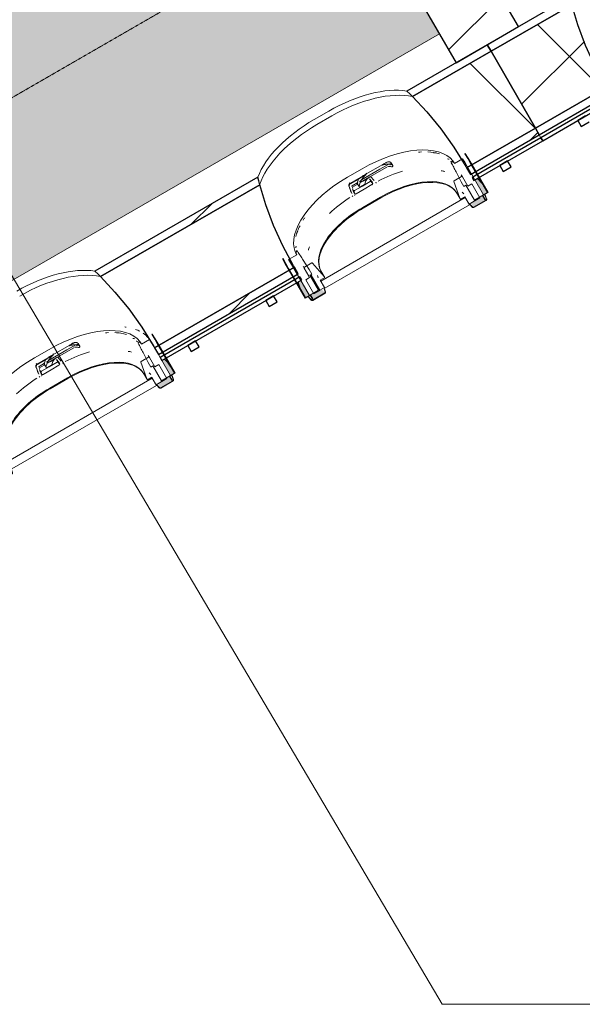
# Model space of a CAD drawing. Header units: centimetres. Extents: x 6036 to 22185, y 5782 to 11383.
# Tile 30 of 256: x 12190 to 12378, y 6816 to 7144. Entities that reach past the tile are written whole.
import ezdxf

# ---------------------------------------------------------------- set-up
doc = ezdxf.new("R2010")
doc.units = ezdxf.units.CM
doc.linetypes.add('Dash', pattern=[0.6, 0.3, -0.3])
doc.linetypes.add('Dash 1mm', pattern=[0.2, 0.1, -0.1])
for name, color, linetype, lineweight in [('A-ANNO-KEYN', 231, 'Continuous', 9), ('A-COLS', 52, 'Continuous', 9), ('A-GENM', 13, 'Continuous', 9), ('Q-CASE', 31, 'Continuous', 9), ('Q-CASE-HDLN', 31, 'Dash', 9), ('S-BEAM', 12, 'Continuous', 9)]:
    doc.layers.add(name, color=color, linetype=linetype, lineweight=lineweight)

# ---------------------------------------------------------------- blocks, each defined once
blk = doc.blocks.new('GEMO_PanelElewacyjny_OknaGoradDol_Nowe - GEMO_PanelElewacyjny_Standard_240_-V31-7-01 ZestMeble')
at = {"layer": 'S-BEAM'}
h = blk.add_hatch(dxfattribs=at)
h.set_pattern_fill('FP_24', color=256, style=0, pattern_type=2)
h.set_pattern_definition([(15, (-9643.627, -3160.18), (-7.76457, 28.977775), [])])
h.paths.add_polyline_path([(-120, -453.92), (-92.7, -453.92), (-92.7, -451.38), (-120, -451.38), (-120, -453.89)])
h.paths.add_polyline_path([(-120, -421.82), (-89, -421.82), (-88.26, -419.28), (-120, -419.28)])
h.paths.add_polyline_path([(-26.5, -453.92), (27.3, -453.92), (27.3, -451.38), (-26.5, -451.38)])
h.paths.add_polyline_path([(-30.2, -421.82), (31, -421.82), (31.74, -419.28), (-30.94, -419.28), (-30.56, -420.54)])
h.paths.add_polyline_path([(93.5, -453.92), (120, -453.92), (120, -451.38), (93.5, -451.38)])
h.paths.add_polyline_path([(89.8, -421.82), (120, -421.82), (120, -419.28), (89.06, -419.28), (89.44, -420.54)])
h = blk.add_hatch(dxfattribs=at)
h.set_pattern_fill('FP_23', color=256, style=0, pattern_type=2)
h.set_pattern_definition([(15, (-9643.63, -3160.18), (-19.41143, 72.44444), []), (105, (-9643.63, -3160.18), (-72.44444, -19.41143), [])])
h.paths.add_polyline_path([(-120, -451.38), (-92.7, -451.38), (-92.46, -443.28), (-91.14, -432), (-90.6, -428.66), (-89, -421.82), (-120, -421.82), (-120, -441.27)])
h.paths.add_polyline_path([(-26.5, -451.38), (27.3, -451.38), (27.54, -443.28), (28.24, -435.85), (30.4, -424.38), (31, -421.82), (-30.2, -421.82), (-28.6, -428.66), (-26.96, -440.96), (-26.74, -443.28), (-26.5, -450.82)])
h.paths.add_polyline_path([(93.5, -451.38), (120, -451.38), (120, -421.82), (89.8, -421.82), (92.02, -432.52), (92.56, -435.85), (93.41, -447.79), (93.5, -450.82)])
at = {"layer": 'S-BEAM', "lineweight": 25}
for p, q in [((-120, -419.28), (-120, -421.82)), ((-88.26, -419.28), (-120, -419.28)), ((-120, -421.82), (-120, -451.38)), ((-89, -421.82), (-120, -421.82)), ((-120, -421.82), (-89, -421.82)), ((-120, -451.38), (-92.7, -451.38)), ((-120, -451.38), (-120, -453.92)), ((-92.7, -451.38), (-120, -451.38)), ((-120, -453.92), (-92.7, -453.92)), ((-120, -455.07), (-120, -456.23)), ((-92.7, -455.07), (-120, -455.07)), ((-120, -456.23), (-92.7, -456.23)), ((-103.5, -456.23), (-106.5, -456.23)), ((-106.5, -456.23), (-106.5, -458.54)), ((-106.5, -458.54), (-103.5, -458.54))]:
    blk.add_line(p, q, dxfattribs=at)
at = {"layer": 'S-BEAM'}
blk.add_line((-120, -455.07), (-120, -453.92), dxfattribs=at)
at = {"layer": 'S-BEAM', "lineweight": 25, "flags": 128}
blk.add_lwpolyline([(-92.7, -450.82), (-92.46, -443.28), (-91.76, -435.85), (-90.6, -428.66), (-89, -421.82)], dxfattribs=at)
blk = doc.blocks.new('CASE_Zestaw-Kuchnia-Narozna_P2 - E13-A_ZestawKuchenny-Narozny-5910131-7-01 ZestMeble')
at = {"layer": 'Q-CASE-HDLN', "linetype": 'Dash 1mm'}
blk.add_line((4.47, -355.42), (724.47, -355.42), dxfattribs=at)
blk = doc.blocks.new('okno - okno-V126-7-01 ZestMeble')
at = {"layer": 'A-GENM'}
h = blk.add_hatch(color=256, dxfattribs=at)
h.paths.add_polyline_path([(6816.69, 7051.21), (6817.99, 7051.96), (6814.87, 7056.82), (6814.34, 7056.42), (6815.45, 7053.36), (6816.25, 7051.96)])
h.paths.add_polyline_path([(6876.01, 7085.46), (6877.31, 7086.21), (6874.8, 7089.9), (6873.83, 7090.87), (6873.24, 7090.26), (6875.72, 7085.97)])
for points in [[(6875.91, 7088.63), (6874.12, 7091.03), (6873.91, 7090.91), (6875.89, 7088.66)], [(6876.94, 7084.1), (6876.33, 7085.64), (6876.27, 7085.26), (6876.82, 7084.31)], [(6815.29, 7053.63), (6814.26, 7056.47), (6813.8, 7056.21), (6814.87, 7054.36)]]:
    blk.add_hatch(color=256, dxfattribs=at).paths.add_polyline_path(points)
h = blk.add_hatch(color=256, dxfattribs=at)
h.paths.add_polyline_path([(6819.08, 7050.39), (6823.18, 7052.76), (6822.1, 7053.99), (6821.46, 7053.74), (6821.46, 7053.62), (6818.33, 7051.68), (6818.7, 7051.05)])
h.paths.add_polyline_path([(6872.72, 7081.36), (6876.82, 7083.73), (6875.66, 7085.26), (6871.91, 7082.76), (6872.34, 7082.02)])
at = {"layer": 'A-GENM', "lineweight": 18}
for p, q in [((6869.06, 7097.44), (6866.37, 7095.89)), ((6869.93, 7099.28), (6869.75, 7099.18)), ((6865.82, 7096.78), (6865.29, 7096.47)), ((6876.01, 7085.46), (6870.42, 7095.14)), ((6871.72, 7095.89), (6877.31, 7086.21)), ((6877.54, 7086.21), (6871.89, 7095.99)), ((6868.68, 7091.55), (6866.22, 7090.14)), ((6866.89, 7093.1), (6868.6, 7089.78)), ((6870.76, 7088.35), (6868.97, 7091.45)), ((6866.14, 7089.88), (6868.12, 7084.33)), ((6868.6, 7089.78), (6869.47, 7088.28)), ((6869.47, 7088.28), (6870.12, 7088.66)), ((6870.12, 7088.66), (6872.98, 7083.71)), ((6872.08, 7089.12), (6870.76, 7088.35)), ((6874.8, 7084.42), (6872.08, 7089.12)), ((6869.95, 7084.55), (6821.8, 7056.75)), ((6868.12, 7084.33), (6868.3, 7084)), ((6868.3, 7084), (6869.78, 7084.85)), ((6869.78, 7084.85), (6871.22, 7082.35)), ((6871.33, 7082.15), (6869.95, 7084.55)), ((6871.22, 7082.35), (6874.8, 7084.42)), ((6872.98, 7083.71), (6876.01, 7085.46)), ((6877.31, 7086.21), (6875.66, 7085.26)), ((6875.66, 7085.26), (6876.47, 7083.86)), ((6875.81, 7085.21), (6877.54, 7086.21)), ((6876.56, 7083.91), (6875.81, 7085.21)), ((6876.72, 7085.16), (6876.62, 7085.14)), ((6876.62, 7085.14), (6876.94, 7084.1)), ((6877.04, 7084.12), (6876.72, 7085.16)), ((6823.18, 7054.35), (6871.33, 7082.15)), ((6871.59, 7082.24), (6871.53, 7082.16)), ((6871.53, 7082.16), (6872.27, 7081.37)), ((6872.34, 7081.44), (6871.59, 7082.24)), ((6876.82, 7083.73), (6872.72, 7081.36)), ((6872.77, 7081.26), (6876.88, 7083.63)), ((6876.47, 7083.86), (6876.56, 7083.91)), ((6813.77, 7065.52), (6811.08, 7063.97)), ((6813.81, 7066.74), (6813.28, 7066.44)), ((6809.23, 7064.24), (6809.06, 7064.13)), ((6812.39, 7061.64), (6817.99, 7051.96)), ((6817.94, 7060.53), (6815.92, 7063.68)), ((6818.83, 7062.77), (6816.37, 7061.35)), ((6822.91, 7058.23), (6819.09, 7062.71)), ((6810.92, 7060.79), (6816.57, 7051.01)), ((6816.69, 7051.21), (6811.1, 7060.89)), ((6816.31, 7061.05), (6817.87, 7058.35)), ((6817.86, 7058.35), (6818.09, 7057.95)), ((6818.81, 7059.03), (6817.94, 7060.53)), ((6818.16, 7058.66), (6818.81, 7059.03)), ((6821.02, 7053.71), (6818.16, 7058.66)), ((6821.49, 7053.64), (6818.56, 7058.75)), ((6818.56, 7058.75), (6821.51, 7053.65)), ((6823.1, 7057.9), (6822.91, 7058.23)), ((6818.09, 7057.95), (6816.77, 7057.18)), ((6816.77, 7057.18), (6819.47, 7052.48)), ((6821.62, 7057.05), (6823.1, 7057.9)), ((6823.07, 7054.55), (6821.62, 7057.05)), ((6821.8, 7056.75), (6823.18, 7054.35)), ((6816.57, 7051.01), (6818.3, 7052.01)), ((6818.33, 7052.16), (6816.69, 7051.21)), ((6817.99, 7051.96), (6821.02, 7053.71)), ((6818.3, 7052.01), (6819.05, 7050.71)), ((6819.14, 7050.76), (6818.33, 7052.16)), ((6823.18, 7052.76), (6819.08, 7050.39)), ((6819.13, 7050.29), (6823.23, 7052.66)), ((6819.47, 7052.48), (6821.49, 7053.64)), ((6821.51, 7053.65), (6823.07, 7054.55)), ((6823.08, 7054.19), (6822.98, 7054.17)), ((6822.98, 7054.17), (6823.3, 7053.13)), ((6823.4, 7053.15), (6823.08, 7054.19)), ((6817.95, 7051.27), (6817.88, 7051.19)), ((6817.88, 7051.19), (6818.63, 7050.4)), ((6818.7, 7050.47), (6817.95, 7051.27)), ((6819.05, 7050.71), (6819.14, 7050.76))]:
    blk.add_line(p, q, dxfattribs=at)
at = {"layer": 'A-GENM'}
for p, q in [((6830.66, 7091.31), (6835.59, 7094.16)), ((6843.21, 7096.06), (6835.77, 7091.77)), ((6843.77, 7094.7), (6838.18, 7091.47)), ((6844.51, 7095.71), (6841.5, 7093.97)), ((6844.09, 7096.45), (6842.4, 7095.47)), ((6845.34, 7095.97), (6844.8, 7096.46)), ((6845.23, 7095.73), (6845.76, 7095.23)), ((6845.79, 7095.2), (6845.37, 7095.93)), ((6845.76, 7095), (6845.61, 7094.83)), ((6834.99, 7091.06), (6831.69, 7089.15)), ((6831.77, 7089.38), (6836.58, 7092.15)), ((6834.89, 7089.57), (6838.18, 7091.47)), ((6836.64, 7092.01), (6835.25, 7091.21)), ((6841.5, 7093.97), (6835.34, 7090.42)), ((6837.61, 7090.99), (6835.97, 7090.04)), ((6839.62, 7090.23), (6838.4, 7091.63)), ((6868.97, 7091.45), (6868.6, 7092.08)), ((6831.3, 7088.25), (6832.11, 7085.89)), ((6832.45, 7087.64), (6832.19, 7088.4)), ((6832.24, 7088.51), (6834.09, 7089.58)), ((6833.94, 7088.86), (6832.39, 7087.97)), ((6833.04, 7086.86), (6835.65, 7088.37)), ((6833.95, 7089.26), (6834.55, 7088.21)), ((6833.96, 7089.47), (6834.15, 7089.14)), ((6834.39, 7090.65), (6834.04, 7089.71)), ((6834.54, 7088.32), (6834.89, 7089.57)), ((6834.69, 7087.97), (6834.55, 7088.21)), ((6836.47, 7088.99), (6834.69, 7087.97)), ((6834.71, 7089.94), (6835.25, 7090.25)), ((6834.89, 7089.57), (6834.89, 7089.78)), ((6835.65, 7088.37), (6838.26, 7089.87)), ((6838.84, 7088.86), (6836.23, 7087.35)), ((6836.68, 7089.81), (6836.47, 7088.99)), ((6838.75, 7089.99), (6838.05, 7090.81)), ((6839.11, 7089.2), (6838.39, 7090.05)), ((6838.51, 7090.16), (6838.85, 7089.78)), ((6840.27, 7089.5), (6840.14, 7089.71)), ((6832.29, 7085.18), (6832.42, 7084.97)), ((6832.33, 7087.51), (6832.69, 7086.49)), ((6832.79, 7086.49), (6832.69, 7086.8)), ((6833.2, 7085.78), (6832.82, 7086.83)), ((6836.23, 7087.35), (6833.62, 7085.84)), ((6841.7, 7084.68), (6835.81, 7081.28)), ((6835.95, 7081.04), (6841.84, 7084.44)), ((6868.12, 7084.33), (6867.03, 7086.2)), ((6869.46, 7085.83), (6868.86, 7086.38)), ((6876.62, 7085.14), (6876.33, 7085.64)), ((6876.42, 7085.69), (6876.72, 7085.16)), ((6815.95, 7061.68), (6816.31, 7061.05)), ((6820.76, 7058.61), (6820.94, 7057.82)), ((6821.83, 7060.1), (6822.91, 7058.23)), ((6820.02, 7056.23), (6821.49, 7053.64)), ((6817.58, 7051.72), (6817.88, 7051.19)), ((6817.66, 7051.77), (6817.95, 7051.27))]:
    blk.add_line(p, q, dxfattribs=at)
at = {"layer": 'A-GENM', "lineweight": 18, "flags": 128}
for points in [[(6870.42, 7095.14), (6869.74, 7096.3), (6869.06, 7097.44)], [(6869.75, 7099.18), (6870.75, 7097.54), (6871.72, 7095.89)], [(6871.89, 7095.99), (6870.92, 7097.64), (6869.93, 7099.28)], [(6866.37, 7095.89), (6866.1, 7096.33), (6865.82, 7096.78)], [(6868.97, 7091.45), (6868.94, 7091.5), (6868.9, 7091.53), (6868.86, 7091.56), (6868.81, 7091.57), (6868.76, 7091.58), (6868.72, 7091.57), (6868.68, 7091.55)], [(6866.22, 7090.14), (6866.18, 7090.11), (6866.16, 7090.07), (6866.14, 7090.03), (6866.13, 7089.98)], [(6872.27, 7081.37), (6872.34, 7081.3), (6872.43, 7081.25), (6872.52, 7081.22), (6872.61, 7081.22), (6872.69, 7081.23), (6872.77, 7081.26)], [(6872.72, 7081.36), (6872.66, 7081.34), (6872.59, 7081.33), (6872.52, 7081.33), (6872.46, 7081.36), (6872.39, 7081.39), (6872.34, 7081.44)], [(6876.94, 7084.1), (6876.96, 7084.03), (6876.96, 7083.95), (6876.94, 7083.88), (6876.91, 7083.82), (6876.87, 7083.77), (6876.82, 7083.73)], [(6876.88, 7083.63), (6876.95, 7083.68), (6877, 7083.75), (6877.04, 7083.84), (6877.06, 7083.93), (6877.06, 7084.02), (6877.04, 7084.12)], [(6813.28, 7066.44), (6813.52, 7065.98), (6813.77, 7065.52)], [(6809.06, 7064.13), (6809.98, 7062.46), (6810.92, 7060.79)], [(6811.1, 7060.89), (6810.15, 7062.56), (6809.23, 7064.24)], [(6811.08, 7063.97), (6811.73, 7062.8), (6812.39, 7061.64)], [(6816.37, 7061.35), (6816.33, 7061.33), (6816.31, 7061.29), (6816.29, 7061.25), (6816.28, 7061.2), (6816.28, 7061.15), (6816.29, 7061.1), (6816.31, 7061.05)], [(6819.09, 7062.71), (6819.05, 7062.75), (6819.01, 7062.78), (6818.96, 7062.79), (6818.92, 7062.8), (6818.87, 7062.79), (6818.83, 7062.77)], [(6823.3, 7053.13), (6823.31, 7053.06), (6823.31, 7052.98), (6823.3, 7052.91), (6823.27, 7052.85), (6823.23, 7052.8), (6823.18, 7052.76)], [(6823.23, 7052.66), (6823.3, 7052.71), (6823.36, 7052.78), (6823.4, 7052.87), (6823.42, 7052.96), (6823.42, 7053.05), (6823.4, 7053.15)], [(6818.63, 7050.4), (6818.7, 7050.33), (6818.79, 7050.28), (6818.87, 7050.25), (6818.96, 7050.25), (6819.05, 7050.26), (6819.13, 7050.29)], [(6819.08, 7050.39), (6819.01, 7050.37), (6818.95, 7050.36), (6818.88, 7050.36), (6818.81, 7050.39), (6818.75, 7050.42), (6818.7, 7050.47)]]:
    blk.add_lwpolyline(points, dxfattribs=at)
at = {"layer": 'A-GENM', "flags": 128}
for points in [[(6844.09, 7096.45), (6843.97, 7096.4), (6843.85, 7096.36)], [(6834.94, 7091.17), (6834.76, 7091.02), (6834.59, 7090.86), (6834.42, 7090.71)], [(6838.18, 7091.47), (6837.74, 7091.18), (6837.36, 7090.86), (6837.04, 7090.51), (6836.81, 7090.15), (6836.68, 7089.81)], [(6834.04, 7089.71), (6834, 7089.63), (6833.96, 7089.59)], [(6834.42, 7090.71), (6834.41, 7090.69), (6834.4, 7090.67), (6834.39, 7090.65)], [(6834.55, 7088.21), (6834.54, 7088.26), (6834.54, 7088.32)]]:
    blk.add_lwpolyline(points, dxfattribs=at)
at = {"layer": 'A-GENM'}
for centre, major_axis, ratio, start_param, end_param in [((6842.48, 7082.23), (23.86, 13.77), 0.5, 0.067425, 1.570796), ((6842.87, 7081.55), (23.86, 13.77), 0.5, 0.76317, 0.809664), ((6842.87, 7081.55), (23.86, 13.77), 0.5, 0.452057, 0.661185), ((6844.46, 7093.5), (1.39, 0.8), 0.866025, 0.49181, 1.354999), ((6844.23, 7091.99), (4.33, 2.5), 0.866025, 1.009122, 1.137615), ((6844.66, 7091.26), (4.33, 2.5), 0.866025, 1.009122, 1.13865), ((6844.04, 7094.23), (1.39, 0.8), 0.866025, 0.49181, 0.707607), ((6844.69, 7096.36), (0.13, 0.075), 0.866025, 0.261799, 1.009122), ((6845.05, 7095.66), (0.173, 0.1), 0.866025, 3.633403, 4.364882), ((6845.12, 7095.63), (0.13, 0.075), 0.866025, 0.261799, 1.009122), ((6845.19, 7095.83), (0.173, 0.1), 0.866025, 5.096361, 6.544985), ((6845.47, 7094.93), (0.173, 0.1), 0.866025, 3.633403, 5.096361), ((6845.62, 7095.1), (0.173, 0.1), 0.866025, 5.096361, 6.544985), ((6842.87, 7081.55), (23.86, 13.78), 0.5, 0.048532, 0.124971), ((6837.55, 7079.38), (23.86, 13.77), 0.5, 1.570796, 3.074167), ((6837.18, 7091.92), (0.693, 0.4), 0.891845, 1.105375, 1.570796), ((6845.27, 7077.39), (22.86, 13.2), 0.5, 1.133102, 1.471741), ((6847.38, 7074.85), (19.66, 11.35), 0.5, 0, 1.570796), ((6847.52, 7074.61), (19.66, 11.35), 0.5, 0, 1.570796), ((6845.92, 7076.27), (22.86, 13.2), 0.5, 0.480597, 0.55307), ((6848.07, 7072.55), (27.84, 16.07), 0.5, 0, 0.186433), ((6832.05, 7088.53), (0.693, 0.4), 0.891845, 1.570796, 2.96706), ((7030.17, 6761.51), (-310.43, 795.49), 0.086824, 1.113781, 1.116689), ((6831.87, 7088.85), (0.693, 0.4), 0.891845, 1.570796, 2.036217), ((6838.43, 7077.84), (23.07, 13.32), 0.5, 1.570796, 1.579056), ((6832.28, 7088.43), (0.0866, 0.05), 0.891845, 1.570796, 2.96706), ((6838.8, 7082.98), (7.46, 4.31), 0.891845, 1.685325, 1.749796), ((6834.3, 7089.46), (0.346, 0.2), 0.866025, 2.6529, 3.141593), ((6834.24, 7089.19), (0.0866, 0.05), 0.866025, 3.141593, 3.403392), ((6835.04, 7089.79), (0.13, 0.075), 0.866025, 2.085784, 2.6529), ((6839.74, 7087.42), (5.2, 3), 0.866025, 1.964771, 2.085784), ((6838.8, 7082.98), (7.46, 4.31), 0.891845, 1.391797, 1.455429), ((6835.83, 7090.11), (0.0866, 0.05), 0.866025, 5.235988, 6.021386), ((6833.09, 7087.63), (5.11, 2.95), 0.5, 6.09184, 6.37656), ((6838.2, 7089.96), (0.182, 0.105), 0.5, 4.712389, 6.06102), ((6838.28, 7089.98), (0.26, 0.15), 0.891845, 0.174533, 1.105375), ((6833.63, 7086.7), (5.29, 3.05), 0.5, 6.091414, 6.474956), ((6838.74, 7089.03), (0.355, 0.205), 0.5, 4.712389, 6.069716), ((6840.34, 7074.54), (22.86, 13.2), 0.5, 1.669852, 2.00849), ((6837.56, 7090.21), (5.11, 2.95), 0.5, 3.048218, 3.332938), ((6838.1, 7089.29), (5.29, 3.05), 0.5, 2.949822, 3.333364), ((6832.97, 7086.91), (0.26, 0.15), 0.891845, 2.501639, 2.96706), ((6832.99, 7086.95), (0.182, 0.105), 0.5, 3.363758, 4.712389), ((6832.97, 7086.54), (1.13, 0.65), 0.866025, 4.213723, 4.463056), ((6833.52, 7086.02), (0.355, 0.205), 0.5, 3.355062, 4.712389), ((6841.49, 7071.45), (19.66, 11.35), 0.5, 1.570796, 3.141593), ((6841.63, 7071.21), (19.66, 11.35), 0.5, 1.570796, 3.141593), ((6837.94, 7078.7), (23.86, 13.77), 0.5, 2.331928, 2.378423), ((6837.94, 7078.7), (23.86, 13.77), 0.5, 2.480408, 2.688666), ((6840.99, 7073.42), (22.86, 13.2), 0.5, 2.588523, 2.660996), ((6837.94, 7078.7), (23.86, 13.77), 0.5, 3.016622, 3.09306), ((6843.13, 7069.7), (27.84, 16.07), 0.5, 2.95516, 3.141593)]:
    blk.add_ellipse(centre, major_axis=major_axis, ratio=ratio, start_param=start_param, end_param=end_param, dxfattribs=at)
for points in [[(6843.85, 7096.36), (6843.7, 7096.31), (6843.42, 7096.19), (6843.02, 7095.96), (6842.64, 7095.68), (6842.4, 7095.48), (6842.28, 7095.37)], [(6842.28, 7095.37), (6842.42, 7095.42), (6842.7, 7095.49), (6843.14, 7095.58), (6843.58, 7095.65), (6844.04, 7095.69), (6844.35, 7095.71), (6844.51, 7095.71)], [(6836.93, 7092.28), (6836.76, 7092.23), (6836.44, 7092.1), (6835.97, 7091.89), (6835.53, 7091.63), (6835.26, 7091.44), (6835.13, 7091.33)], [(6840.13, 7089.63), (6840.19, 7089.56), (6840.24, 7089.48), (6840.28, 7089.4)], [(6832.44, 7084.87), (6832.38, 7084.94), (6832.34, 7085.03), (6832.31, 7085.12)]]:
    blk.add_open_spline(points, degree=3, dxfattribs=at)
at = {"layer": 'A-GENM', "lineweight": 18}
for points, knots in [([(6865.29, 7096.47), (6865.28, 7096.46), (6865.25, 7096.44), (6865.23, 7096.41), (6865.22, 7096.38), (6865.21, 7096.36), (6865.21, 7096.34), (6865.2, 7096.31), (6865.2, 7096.29), (6865.2, 7096.28)], [0, 0, 0, 0, 0.1428571, 0.2857143, 0.3571429, 0.4285714, 0.5, 0.5714286, 0.6785714, 0.6785714, 0.6785714, 0.6785714]), ([(6814.01, 7066.73), (6814, 7066.73), (6813.99, 7066.74), (6813.96, 7066.76), (6813.94, 7066.76), (6813.91, 7066.77), (6813.88, 7066.77), (6813.85, 7066.76), (6813.82, 7066.75), (6813.81, 7066.74)], [0.3333333, 0.3333333, 0.3333333, 0.3333333, 0.4166667, 0.5, 0.5833333, 0.6666667, 0.75, 0.8333333, 1, 1, 1, 1])]:
    blk.add_open_spline(points, degree=3, knots=knots, dxfattribs=at)
for points in [[(6865.23, 7096.18), (6865.52, 7095.68), (6866.08, 7094.65), (6866.62, 7093.62), (6866.89, 7093.1)], [(6815.92, 7063.68), (6815.61, 7064.17), (6814.99, 7065.16), (6814.38, 7066.15), (6814.08, 7066.65)]]:
    blk.add_open_spline(points, degree=3, dxfattribs=at)
at = {"layer": 'A-GENM'}
for points, knots in [([(6835.34, 7090.42), (6835.44, 7090.56), (6835.63, 7090.83), (6835.98, 7091.29), (6836.41, 7091.79), (6836.75, 7092.12), (6836.93, 7092.28)], [0, 0, 0, 0, 0.2, 0.4, 0.7, 1, 1, 1, 1]), ([(6831.2, 7088.35), (6831.18, 7088.4), (6831.16, 7088.52), (6831.17, 7088.69), (6831.22, 7088.86), (6831.34, 7089.07), (6831.48, 7089.2), (6831.58, 7089.26)], [-1, -1, -1, -1, -0.833333, -0.666667, -0.5, -0.333333, 0, 0, 0, 0])]:
    blk.add_open_spline(points, degree=3, knots=knots, dxfattribs=at)
blk = doc.blocks.new('okno - okno-V127-7-01 ZestMeble')
at = {"layer": 'A-GENM'}
h = blk.add_hatch(color=256, dxfattribs=at)
h.paths.add_polyline_path([(6712.42, 6991.01), (6713.72, 6991.76), (6710.63, 6996.64), (6710.04, 6996.3), (6711.52, 6992.56), (6711.98, 6991.76)])
h.paths.add_polyline_path([(6771.74, 7025.26), (6773.04, 7026.01), (6770.53, 7029.7), (6769.56, 7030.67), (6768.85, 7030.26), (6771.45, 7025.77)])
for points in [[(6771.64, 7028.43), (6769.85, 7030.83), (6769.64, 7030.71), (6771.39, 7028.71)], [(6772.67, 7023.9), (6772.06, 7025.44), (6772, 7025.06), (6772.55, 7024.11)], [(6711.02, 6993.43), (6709.99, 6996.27), (6709.53, 6996.01), (6710.94, 6993.56)]]:
    blk.add_hatch(color=256, dxfattribs=at).paths.add_polyline_path(points)
h = blk.add_hatch(color=256, dxfattribs=at)
h.paths.add_polyline_path([(6714.81, 6990.19), (6718.91, 6992.56), (6717.83, 6993.79), (6717.19, 6993.54), (6717.19, 6993.42), (6714.06, 6991.48), (6714.43, 6990.85)])
h.paths.add_polyline_path([(6768.45, 7021.16), (6772.55, 7023.53), (6771.39, 7025.06), (6767.64, 7022.56), (6768.07, 7021.82)])
at = {"layer": 'A-GENM', "lineweight": 18}
for p, q in [((6765.66, 7039.08), (6765.48, 7038.98)), ((6761.55, 7036.58), (6761.02, 7036.27)), ((6764.79, 7037.24), (6762.1, 7035.69)), ((6767.45, 7035.69), (6773.04, 7026.01)), ((6773.27, 7026.01), (6767.62, 7035.79)), ((6762.62, 7032.9), (6764.34, 7029.58)), ((6771.74, 7025.26), (6766.15, 7034.94)), ((6761.87, 7029.68), (6763.85, 7024.13)), ((6764.41, 7031.35), (6761.95, 7029.94)), ((6764.34, 7029.58), (6765.2, 7028.08)), ((6766.49, 7028.15), (6764.7, 7031.25)), ((6767.81, 7028.92), (6766.49, 7028.15)), ((6770.53, 7024.22), (6767.81, 7028.92)), ((6765.2, 7028.08), (6765.85, 7028.46)), ((6765.85, 7028.46), (6768.71, 7023.51)), ((6768.71, 7023.51), (6771.74, 7025.26)), ((6773.04, 7026.01), (6771.39, 7025.06)), ((6771.54, 7025.01), (6773.27, 7026.01)), ((6765.68, 7024.35), (6717.53, 6996.55)), ((6718.91, 6994.15), (6767.06, 7021.95)), ((6763.85, 7024.13), (6764.03, 7023.8)), ((6764.03, 7023.8), (6765.51, 7024.65)), ((6765.51, 7024.65), (6766.95, 7022.15)), ((6767.06, 7021.95), (6765.68, 7024.35)), ((6766.95, 7022.15), (6770.53, 7024.22)), ((6767.33, 7022.04), (6767.26, 7021.96)), ((6767.26, 7021.96), (6768, 7021.17)), ((6768.07, 7021.24), (6767.33, 7022.04)), ((6772.55, 7023.53), (6768.45, 7021.16)), ((6768.51, 7021.06), (6772.61, 7023.43)), ((6771.39, 7025.06), (6772.2, 7023.66)), ((6772.29, 7023.71), (6771.54, 7025.01)), ((6772.2, 7023.66), (6772.29, 7023.71)), ((6772.45, 7024.96), (6772.35, 7024.94)), ((6772.35, 7024.94), (6772.67, 7023.9)), ((6772.77, 7023.92), (6772.45, 7024.96)), ((6709.54, 7006.54), (6709.01, 7006.24)), ((6704.96, 7004.04), (6704.79, 7003.93)), ((6709.5, 7005.32), (6706.81, 7003.77)), ((6713.67, 7000.33), (6711.65, 7003.48)), ((6714.56, 7002.57), (6712.1, 7001.15)), ((6718.64, 6998.03), (6714.82, 7002.51)), ((6706.65, 7000.59), (6712.3, 6990.81)), ((6712.42, 6991.01), (6706.83, 7000.69)), ((6708.12, 7001.44), (6713.72, 6991.76)), ((6712.04, 7000.85), (6713.6, 6998.15)), ((6714.54, 6998.83), (6713.67, 7000.33)), ((6713.82, 6997.75), (6712.5, 6996.98)), ((6712.5, 6996.98), (6715.2, 6992.28)), ((6713.59, 6998.15), (6713.82, 6997.75)), ((6713.89, 6998.46), (6714.54, 6998.83)), ((6716.75, 6993.51), (6713.89, 6998.46)), ((6717.22, 6993.44), (6714.29, 6998.55)), ((6714.29, 6998.55), (6717.24, 6993.45)), ((6717.35, 6996.85), (6718.83, 6997.7)), ((6718.8, 6994.35), (6717.35, 6996.85)), ((6717.53, 6996.55), (6718.91, 6994.15)), ((6718.83, 6997.7), (6718.64, 6998.03)), ((6713.72, 6991.76), (6716.75, 6993.51)), ((6718.91, 6992.56), (6714.81, 6990.19)), ((6714.86, 6990.09), (6718.96, 6992.46)), ((6715.2, 6992.28), (6717.22, 6993.44)), ((6717.24, 6993.45), (6718.8, 6994.35)), ((6718.81, 6993.99), (6718.71, 6993.97)), ((6718.71, 6993.97), (6719.03, 6992.93)), ((6719.13, 6992.95), (6718.81, 6993.99)), ((6712.3, 6990.81), (6714.03, 6991.81)), ((6714.06, 6991.96), (6712.42, 6991.01)), ((6713.68, 6991.07), (6713.62, 6990.99)), ((6713.62, 6990.99), (6714.36, 6990.2)), ((6714.43, 6990.27), (6713.68, 6991.07)), ((6714.03, 6991.81), (6714.78, 6990.51)), ((6714.87, 6990.56), (6714.06, 6991.96)), ((6714.78, 6990.51), (6714.87, 6990.56))]:
    blk.add_line(p, q, dxfattribs=at)
at = {"layer": 'A-GENM'}
for p, q in [((6738.94, 7035.86), (6731.5, 7031.57)), ((6740.24, 7035.51), (6737.23, 7033.77)), ((6739.82, 7036.25), (6738.13, 7035.27)), ((6741.07, 7035.77), (6740.53, 7036.26)), ((6740.96, 7035.53), (6741.49, 7035.03)), ((6741.52, 7035), (6741.1, 7035.73)), ((6726.39, 7031.11), (6731.33, 7033.96)), ((6727.5, 7029.18), (6732.31, 7031.95)), ((6732.37, 7031.81), (6730.98, 7031.01)), ((6737.23, 7033.77), (6731.07, 7030.22)), ((6739.5, 7034.5), (6733.91, 7031.27)), ((6741.49, 7034.8), (6741.35, 7034.63)), ((6764.7, 7031.25), (6764.33, 7031.88)), ((6730.72, 7030.86), (6727.42, 7028.95)), ((6727.97, 7028.31), (6729.82, 7029.38)), ((6729.67, 7028.66), (6728.12, 7027.77)), ((6729.68, 7029.06), (6730.28, 7028.01)), ((6729.69, 7029.27), (6729.88, 7028.94)), ((6730.12, 7030.45), (6729.77, 7029.51)), ((6730.27, 7028.12), (6730.62, 7029.37)), ((6732.2, 7028.79), (6730.42, 7027.77)), ((6730.44, 7029.74), (6730.98, 7030.05)), ((6730.62, 7029.37), (6733.91, 7031.27)), ((6730.62, 7029.37), (6730.62, 7029.58)), ((6731.38, 7028.17), (6733.99, 7029.67)), ((6733.34, 7030.79), (6731.7, 7029.84)), ((6734.57, 7028.66), (6731.96, 7027.15)), ((6732.41, 7029.61), (6732.2, 7028.79)), ((6734.48, 7029.79), (6733.78, 7030.61)), ((6734.84, 7029), (6734.12, 7029.85)), ((6735.35, 7030.03), (6734.13, 7031.43)), ((6734.24, 7029.96), (6734.58, 7029.58)), ((6736, 7029.3), (6735.87, 7029.51)), ((6727.03, 7028.05), (6727.84, 7025.69)), ((6728.18, 7027.44), (6727.92, 7028.2)), ((6728.06, 7027.31), (6728.42, 7026.29)), ((6728.55, 7026.2), (6728.42, 7026.6)), ((6728.93, 7025.58), (6728.55, 7026.63)), ((6728.77, 7026.66), (6731.38, 7028.17)), ((6731.96, 7027.15), (6729.35, 7025.64)), ((6730.42, 7027.77), (6730.28, 7028.01)), ((6763.85, 7024.13), (6762.76, 7026)), ((6765.19, 7025.63), (6764.59, 7026.18)), ((6772.35, 7024.94), (6772.06, 7025.44)), ((6772.15, 7025.49), (6772.45, 7024.96)), ((6728.02, 7024.98), (6728.15, 7024.77)), ((6737.43, 7024.48), (6731.54, 7021.08)), ((6731.68, 7020.84), (6737.57, 7024.24)), ((6711.68, 7001.48), (6712.04, 7000.85)), ((6717.56, 6999.9), (6718.64, 6998.03)), ((6715.75, 6996.03), (6717.22, 6993.44)), ((6716.49, 6998.41), (6716.67, 6997.62)), ((6713.31, 6991.52), (6713.62, 6990.99)), ((6713.39, 6991.57), (6713.68, 6991.07))]:
    blk.add_line(p, q, dxfattribs=at)
at = {"layer": 'A-GENM', "lineweight": 18, "flags": 128}
for points in [[(6765.48, 7038.98), (6766.48, 7037.34), (6767.45, 7035.69)], [(6767.62, 7035.79), (6766.65, 7037.44), (6765.66, 7039.08)], [(6762.1, 7035.69), (6761.83, 7036.13), (6761.55, 7036.58)], [(6766.15, 7034.94), (6765.47, 7036.1), (6764.79, 7037.24)], [(6761.95, 7029.94), (6761.91, 7029.91), (6761.89, 7029.87), (6761.87, 7029.83), (6761.86, 7029.78)], [(6764.7, 7031.25), (6764.67, 7031.3), (6764.63, 7031.33), (6764.59, 7031.36), (6764.54, 7031.37), (6764.5, 7031.38), (6764.45, 7031.37), (6764.41, 7031.35)], [(6772.67, 7023.9), (6772.69, 7023.83), (6772.69, 7023.75), (6772.67, 7023.68), (6772.64, 7023.62), (6772.6, 7023.57), (6772.55, 7023.53)], [(6772.61, 7023.43), (6772.68, 7023.48), (6772.73, 7023.55), (6772.77, 7023.64), (6772.79, 7023.73), (6772.79, 7023.82), (6772.77, 7023.92)], [(6768, 7021.17), (6768.07, 7021.1), (6768.16, 7021.05), (6768.25, 7021.02), (6768.34, 7021.02), (6768.42, 7021.03), (6768.51, 7021.06)], [(6768.45, 7021.16), (6768.39, 7021.14), (6768.32, 7021.13), (6768.25, 7021.13), (6768.19, 7021.16), (6768.12, 7021.19), (6768.07, 7021.24)], [(6709.01, 7006.24), (6709.25, 7005.78), (6709.5, 7005.32)], [(6704.79, 7003.93), (6705.71, 7002.26), (6706.65, 7000.59)], [(6706.83, 7000.69), (6705.88, 7002.36), (6704.96, 7004.04)], [(6706.81, 7003.77), (6707.46, 7002.6), (6708.12, 7001.44)], [(6714.82, 7002.51), (6714.78, 7002.55), (6714.74, 7002.58), (6714.69, 7002.59), (6714.65, 7002.6), (6714.6, 7002.59), (6714.56, 7002.57)], [(6712.1, 7001.15), (6712.07, 7001.13), (6712.04, 7001.09), (6712.02, 7001.05), (6712.01, 7001), (6712.01, 7000.95), (6712.02, 7000.9), (6712.04, 7000.85)], [(6719.03, 6992.93), (6719.04, 6992.86), (6719.04, 6992.78), (6719.03, 6992.71), (6719, 6992.65), (6718.96, 6992.6), (6718.91, 6992.56)], [(6718.96, 6992.46), (6719.03, 6992.51), (6719.09, 6992.58), (6719.13, 6992.67), (6719.15, 6992.76), (6719.15, 6992.85), (6719.13, 6992.95)], [(6714.36, 6990.2), (6714.43, 6990.13), (6714.52, 6990.08), (6714.6, 6990.05), (6714.7, 6990.05), (6714.78, 6990.06), (6714.86, 6990.09)], [(6714.81, 6990.19), (6714.75, 6990.17), (6714.68, 6990.16), (6714.61, 6990.16), (6714.54, 6990.19), (6714.48, 6990.22), (6714.43, 6990.27)]]:
    blk.add_lwpolyline(points, dxfattribs=at)
at = {"layer": 'A-GENM', "flags": 128}
for points in [[(6739.82, 7036.25), (6739.7, 7036.2), (6739.58, 7036.16)], [(6729.77, 7029.51), (6729.73, 7029.43), (6729.69, 7029.39)], [(6730.16, 7030.51), (6730.14, 7030.49), (6730.13, 7030.47), (6730.12, 7030.45)], [(6730.67, 7030.97), (6730.49, 7030.82), (6730.32, 7030.66), (6730.16, 7030.51)], [(6733.91, 7031.27), (6733.47, 7030.98), (6733.09, 7030.66), (6732.77, 7030.31), (6732.54, 7029.95), (6732.41, 7029.61)], [(6730.28, 7028.01), (6730.27, 7028.06), (6730.27, 7028.12)]]:
    blk.add_lwpolyline(points, dxfattribs=at)
at = {"layer": 'A-GENM'}
for centre, major_axis, ratio, start_param, end_param in [((6738.21, 7022.03), (23.86, 13.77), 0.5, 0.067425, 1.570796), ((6738.6, 7021.35), (23.86, 13.77), 0.5, 0.76317, 0.809664), ((6738.6, 7021.35), (23.86, 13.77), 0.5, 0.452057, 0.661185), ((6738.6, 7021.35), (26.54, 15.32), 0.5, 0.561293, 0.583156), ((6738.6, 7021.35), (26.54, 15.32), 0.5, 0.311719, 0.397917), ((6738.6, 7021.35), (26.54, 15.32), 0.5, 0.099981, 0.234517), ((6739.96, 7031.79), (4.33, 2.5), 0.866025, 1.009122, 1.137615), ((6740.39, 7031.06), (4.33, 2.5), 0.866025, 1.009122, 1.13865), ((6739.77, 7034.03), (1.39, 0.8), 0.866025, 0.49181, 0.707607), ((6740.42, 7036.16), (0.13, 0.075), 0.866025, 0.261799, 1.009122), ((6740.78, 7035.46), (0.173, 0.1), 0.866025, 3.633403, 4.364882), ((6740.85, 7035.43), (0.13, 0.075), 0.866025, 0.261799, 1.009122), ((6740.92, 7035.63), (0.173, 0.1), 0.866025, 5.096361, 6.544985), ((6738.6, 7021.35), (23.86, 13.77), 0.5, 0.048532, 0.124971), ((6732.91, 7031.72), (0.693, 0.4), 0.891845, 1.105375, 1.570796), ((6741.01, 7017.19), (22.86, 13.2), 0.5, 1.133102, 1.471741), ((6740.19, 7033.3), (1.39, 0.8), 0.866025, 0.49181, 1.354999), ((6741.2, 7034.73), (0.173, 0.1), 0.866025, 3.633403, 5.096361), ((6741.35, 7034.9), (0.173, 0.1), 0.866025, 5.096361, 6.544985), ((6741.65, 7016.07), (22.86, 13.2), 0.5, 0.487691, 0.55307), ((6733.28, 7019.18), (23.86, 13.77), 0.5, 1.570796, 3.074167), ((6727.78, 7028.33), (0.693, 0.4), 0.891845, 1.570796, 2.96706), ((6727.6, 7028.65), (0.693, 0.4), 0.891845, 1.570796, 2.036217), ((6734.16, 7017.64), (23.07, 13.32), 0.5, 1.570796, 1.579056), ((6734.53, 7022.78), (7.46, 4.31), 0.891845, 1.685325, 1.749796), ((6730.03, 7029.26), (0.346, 0.2), 0.866025, 2.6529, 3.141593), ((6729.97, 7028.99), (0.0866, 0.05), 0.866025, 3.141593, 3.403392), ((6730.77, 7029.59), (0.13, 0.075), 0.866025, 2.085784, 2.6529), ((6735.47, 7027.22), (5.2, 3), 0.866025, 1.964771, 2.085784), ((6734.53, 7022.78), (7.46, 4.31), 0.891845, 1.391797, 1.455429), ((6731.56, 7029.91), (0.0866, 0.05), 0.866025, 5.235988, 6.021386), ((6728.82, 7027.43), (5.11, 2.95), 0.5, 6.09184, 6.37656), ((6734.01, 7029.78), (0.26, 0.15), 0.891845, 0.174533, 1.227644), ((6733.93, 7029.76), (0.182, 0.105), 0.5, 4.712389, 6.06102), ((6729.36, 7026.5), (5.29, 3.05), 0.5, 6.091414, 6.474956), ((6734.47, 7028.83), (0.355, 0.205), 0.5, 4.712389, 6.069716), ((6743.11, 7014.65), (19.66, 11.35), 0.5, 0, 1.570796), ((6743.25, 7014.41), (19.66, 11.35), 0.5, 0, 1.570796), ((6743.8, 7012.35), (27.84, 16.07), 0.5, 0, 0.187655), ((6925.9, 6701.31), (-310.43, 795.49), 0.086824, 1.113781, 1.116689), ((6728.01, 7028.23), (0.0866, 0.05), 0.891845, 1.570796, 2.96706), ((6733.29, 7030.01), (5.11, 2.95), 0.5, 3.048218, 3.332938), ((6733.83, 7029.09), (5.29, 3.05), 0.5, 2.949822, 3.333364), ((6728.7, 7026.71), (0.26, 0.15), 0.891845, 2.501639, 2.96706), ((6728.72, 7026.75), (0.182, 0.105), 0.5, 3.363758, 4.712389), ((6728.7, 7026.34), (1.13, 0.65), 0.866025, 4.213723, 4.463056), ((6729.25, 7025.82), (0.355, 0.205), 0.5, 3.355062, 4.712389), ((6736.07, 7014.34), (22.86, 13.2), 0.5, 1.669852, 2.00849), ((6737.22, 7011.25), (19.66, 11.35), 0.5, 1.570796, 3.141593), ((6737.36, 7011.01), (19.66, 11.35), 0.5, 1.570796, 3.141593), ((6733.67, 7018.5), (23.86, 13.77), 0.5, 2.331928, 2.378423), ((6733.67, 7018.5), (23.86, 13.77), 0.5, 2.480408, 2.684759), ((6733.67, 7018.5), (23.86, 13.77), 0.5, 3.024775, 3.09306), ((6736.72, 7013.22), (22.86, 13.2), 0.5, 2.588523, 2.660996), ((6738.86, 7009.5), (27.84, 16.07), 0.5, 2.95516, 3.141593)]:
    blk.add_ellipse(centre, major_axis=major_axis, ratio=ratio, start_param=start_param, end_param=end_param, dxfattribs=at)
for points in [[(6739.58, 7036.16), (6739.43, 7036.11), (6739.15, 7035.99), (6738.75, 7035.76), (6738.37, 7035.48), (6738.13, 7035.28), (6738.01, 7035.17)], [(6738.01, 7035.17), (6738.15, 7035.22), (6738.43, 7035.29), (6738.87, 7035.38), (6739.32, 7035.45), (6739.77, 7035.49), (6740.08, 7035.51), (6740.24, 7035.51)], [(6732.66, 7032.08), (6732.49, 7032.03), (6732.17, 7031.9), (6731.7, 7031.69), (6731.27, 7031.43), (6730.99, 7031.24), (6730.86, 7031.13)], [(6735.86, 7029.43), (6735.92, 7029.36), (6735.97, 7029.28), (6736.01, 7029.2)], [(6728.17, 7024.67), (6728.12, 7024.74), (6728.07, 7024.83), (6728.04, 7024.92)]]:
    blk.add_open_spline(points, degree=3, dxfattribs=at)
at = {"layer": 'A-GENM', "lineweight": 18}
for points, knots in [([(6761.02, 7036.27), (6761.01, 7036.26), (6760.99, 7036.24), (6760.96, 7036.21), (6760.95, 7036.18), (6760.94, 7036.16), (6760.94, 7036.14), (6760.93, 7036.11), (6760.93, 7036.09), (6760.93, 7036.08)], [0, 0, 0, 0, 0.1428571, 0.2857143, 0.3571429, 0.4285714, 0.5, 0.5714286, 0.6785714, 0.6785714, 0.6785714, 0.6785714]), ([(6709.74, 7006.53), (6709.73, 7006.53), (6709.72, 7006.54), (6709.69, 7006.56), (6709.67, 7006.56), (6709.64, 7006.57), (6709.61, 7006.57), (6709.58, 7006.56), (6709.55, 7006.55), (6709.54, 7006.54)], [0.3333333, 0.3333333, 0.3333333, 0.3333333, 0.4166667, 0.5, 0.5833333, 0.6666667, 0.75, 0.8333333, 1, 1, 1, 1])]:
    blk.add_open_spline(points, degree=3, knots=knots, dxfattribs=at)
for points in [[(6760.97, 7035.98), (6761.25, 7035.48), (6761.81, 7034.45), (6762.35, 7033.42), (6762.62, 7032.9)], [(6711.65, 7003.48), (6711.34, 7003.97), (6710.72, 7004.96), (6710.11, 7005.95), (6709.81, 7006.45)]]:
    blk.add_open_spline(points, degree=3, dxfattribs=at)
at = {"layer": 'A-GENM'}
for points, knots in [([(6731.07, 7030.22), (6731.17, 7030.36), (6731.36, 7030.63), (6731.71, 7031.09), (6732.14, 7031.59), (6732.48, 7031.92), (6732.66, 7032.08)], [0, 0, 0, 0, 0.2, 0.4, 0.7, 1, 1, 1, 1]), ([(6726.93, 7028.15), (6726.91, 7028.2), (6726.89, 7028.32), (6726.9, 7028.49), (6726.95, 7028.66), (6727.07, 7028.87), (6727.21, 7029), (6727.31, 7029.06)], [-1, -1, -1, -1, -0.833333, -0.666667, -0.5, -0.333333, 0, 0, 0, 0])]:
    blk.add_open_spline(points, degree=3, knots=knots, dxfattribs=at)
blk = doc.blocks.new('CASE_Zestaw-Kuchnia-Wydawalnia - E25-ZK-01-9015033-7-01 ZestMeble')
at = {"layer": 'A-GENM'}
h = blk.add_hatch(color=11, dxfattribs=at)
h.paths.add_polyline_path([(484.47, -407.84), (700.47, -407.84), (700.47, -361.92), (724.47, -361.92), (724.47, -295.42), (482.47, -295.42), (482.47, -362.35), (484.47, -362.35), (484.47, -407.53)])
h.paths.add_polyline_path([(613.77, -344.42), (612.47, -343.12), (612.66, -300.52), (613.77, -299.42), (655.36, -299.61), (656.47, -300.92), (656.17, -343.42), (655.17, -344.42), (613.82, -344.42)])
h.paths.add_polyline_path([(633.67, -349.8), (632.92, -348.83), (633.08, -347.62), (634.06, -346.87), (635.27, -347.03), (636.02, -348), (635.86, -349.22), (634.88, -349.96), (634.06, -349.96)])
h.paths.add_polyline_path([(673.77, -344.42), (672.47, -342.92), (672.66, -300.52), (673.92, -299.42), (715.36, -299.61), (716.47, -300.72), (716.28, -343.31), (715.17, -344.42), (673.82, -344.42)])
h.paths.add_polyline_path([(693.67, -349.8), (692.92, -348.83), (693.08, -347.62), (694.06, -346.87), (695.27, -347.03), (696.02, -348), (695.86, -349.22), (694.88, -349.96), (694.06, -349.96)])
blk.add_line((484.47, -407.84), (700.47, -407.84), dxfattribs=at)

msp = doc.modelspace()

# ---------------------------------------------------------------- hatches: boundary and pattern name
at = {"layer": 'A-COLS'}
h = msp.add_hatch(dxfattribs=at)
h.set_pattern_fill('FP_35', color=256, style=0, pattern_type=2)
h.set_pattern_definition([(45, (5468.8, 0), (-33.67596, 33.67596), [])])
h.paths.add_polyline_path([(12335.66, 7129.51), (12356.44, 7141.51), (12333.35, 7181.51), (12312.57, 7169.51), (12317.26, 7161.37)])
h.paths.add_polyline_path([(12042.02, 7638.1), (12062.81, 7650.1), (12050.81, 7670.89), (12030.02, 7658.89), (12036.49, 7647.69)])
at = {"layer": 'S-BEAM'}
h = msp.add_hatch(dxfattribs=at)
h.set_pattern_fill('FP_13', color=256, style=0, pattern_type=2)
h.set_pattern_definition([(45, (5468.8, 0), (-21.2132, 21.2132), [])])
h.paths.add_polyline_path([(12155.53, 6985.51), (12179.17, 6999.16), (12177.9, 7001.36), (12154.26, 6987.71)])
h.paths.add_polyline_path([(12139.48, 7013.31), (12166.32, 7028.81), (12165.69, 7031.37), (12138.21, 7015.51)])
h.paths.add_polyline_path([(12236.5, 7032.26), (12283.09, 7059.16), (12281.82, 7061.36), (12235.23, 7034.46)])
h.paths.add_polyline_path([(12217.24, 7058.21), (12270.25, 7088.81), (12269.61, 7091.37), (12215.34, 7060.04), (12216.29, 7059.13)])
h.paths.add_polyline_path([(12340.42, 7092.26), (12363.36, 7105.53), (12362.1, 7107.71), (12339.15, 7094.46), (12339.41, 7094)])
h.paths.add_polyline_path([(12321.17, 7118.21), (12347.32, 7133.31), (12346.05, 7135.51), (12319.26, 7120.04), (12320.22, 7119.13)])
h = msp.add_hatch(dxfattribs=at)
h.set_pattern_fill('FP_14', color=256, style=0, pattern_type=2)
h.set_pattern_definition([(45, (5468.8, 0), (-53.033, 53.033), []), (135, (5468.8, 0), (-53.033, -53.033), [])])
h.paths.add_polyline_path([(12154.26, 6987.71), (12177.9, 7001.36), (12174.05, 7008.49), (12170.95, 7015.27), (12166.98, 7026.63), (12166.32, 7028.81), (12139.48, 7013.31), (12144.75, 7004.18)])
h.paths.add_polyline_path([(12235.23, 7034.46), (12281.82, 7061.36), (12277.97, 7068.49), (12274.87, 7075.27), (12272.28, 7082.08), (12270.25, 7088.81), (12217.24, 7058.21), (12222.05, 7053.08), (12227.48, 7046.27), (12233.14, 7037.86), (12234.95, 7034.94)])
h.paths.add_polyline_path([(12339.15, 7094.46), (12362.1, 7107.71), (12347.32, 7133.31), (12321.17, 7118.21), (12325.97, 7113.08), (12330.58, 7107.43), (12334.9, 7101.35), (12338.87, 7094.94)])

# ---------------------------------------------------------------- linework, layer by layer
at = {"layer": 'A-ANNO-KEYN'}
for p, q in [((12174.63, 7080.57), (12331, 6815.71)), ((12331, 6815.71), (12455.44, 6815.71))]:
    msp.add_line(p, q, dxfattribs=at)
at = {"layer": 'A-COLS', "lineweight": 25}
for p, q in [((12356.44, 7141.51), (12333.35, 7181.51)), ((12312.57, 7169.51), (12335.66, 7129.51)), ((12335.66, 7129.51), (12356.44, 7141.51))]:
    msp.add_line(p, q, dxfattribs=at)
at = {"layer": 'S-BEAM', "lineweight": 25}
for p, q in [((12346.05, 7135.51), (12319.26, 7120.04)), ((12347.32, 7133.31), (12346.05, 7135.51)), ((12321.17, 7118.21), (12347.32, 7133.31)), ((12347.32, 7133.31), (12321.17, 7118.21)), ((12362.1, 7107.71), (12347.32, 7133.31)), ((12362.1, 7107.71), (12339.15, 7094.46)), ((12339.15, 7094.46), (12362.1, 7107.71)), ((12363.37, 7105.51), (12362.1, 7107.71)), ((12340.42, 7092.26), (12363.37, 7105.51)), ((12363.95, 7104.51), (12341, 7091.26)), ((12364.53, 7103.51), (12363.95, 7104.51)), ((12341.58, 7090.26), (12364.53, 7103.51)), ((12338.87, 7094.94), (12339.15, 7094.46)), ((12339.15, 7094.46), (12340.42, 7092.26)), ((12352.84, 7096.76), (12350.24, 7095.26)), ((12350.24, 7095.26), (12351.39, 7093.26)), ((12351.39, 7093.26), (12353.99, 7094.76)), ((12353.99, 7094.76), (12352.84, 7096.76)), ((12269.61, 7091.37), (12215.34, 7060.04)), ((12341, 7091.26), (12341.58, 7090.26)), ((12217.24, 7058.21), (12270.25, 7088.81)), ((12270.25, 7088.81), (12217.24, 7058.21)), ((12281.82, 7061.36), (12235.23, 7034.46)), ((12235.23, 7034.46), (12281.82, 7061.36)), ((12281.82, 7061.36), (12281.54, 7061.84)), ((12283.09, 7059.16), (12281.82, 7061.36)), ((12236.5, 7032.26), (12283.09, 7059.16)), ((12283.67, 7058.16), (12237.08, 7031.26)), ((12284.25, 7057.16), (12283.67, 7058.16)), ((12237.65, 7030.26), (12284.25, 7057.16)), ((12274.89, 7051.76), (12272.3, 7050.26)), ((12276.05, 7049.76), (12274.89, 7051.76)), ((12272.3, 7050.26), (12273.45, 7048.26)), ((12273.45, 7048.26), (12276.05, 7049.76)), ((12248.91, 7036.76), (12246.31, 7035.26)), ((12246.31, 7035.26), (12247.47, 7033.26)), ((12250.07, 7034.76), (12248.91, 7036.76)), ((12234.95, 7034.94), (12235.23, 7034.46)), ((12235.23, 7034.46), (12236.5, 7032.26)), ((12247.47, 7033.26), (12250.07, 7034.76)), ((12237.08, 7031.26), (12237.65, 7030.26))]:
    msp.add_line(p, q, dxfattribs=at)
at = {"layer": 'S-BEAM'}
for p, q in [((12288.35, 7110.55), (12293.28, 7113.4)), ((12294.24, 7111.75), (12289.3, 7108.9)), ((12289.3, 7108.9), (12294.24, 7111.75)), ((12363.37, 7105.51), (12363.95, 7104.51))]:
    msp.add_line(p, q, dxfattribs=at)
at = {"layer": 'S-BEAM', "lineweight": 25, "flags": 128}
for points in [[(12319.26, 7120.04), (12320.22, 7119.13), (12321.17, 7118.21)], [(12321.17, 7118.21), (12325.97, 7113.08), (12330.58, 7107.43), (12334.9, 7101.35), (12338.87, 7094.94)], [(12270.25, 7088.81), (12269.92, 7090.09), (12269.61, 7091.37)], [(12281.54, 7061.84), (12277.97, 7068.49), (12274.87, 7075.27), (12272.28, 7082.08), (12270.25, 7088.81)], [(12215.34, 7060.04), (12216.29, 7059.13), (12217.24, 7058.21)], [(12217.24, 7058.21), (12222.05, 7053.08), (12226.65, 7047.43), (12230.97, 7041.35), (12234.95, 7034.94)]]:
    msp.add_lwpolyline(points, dxfattribs=at)
at = {"layer": 'S-BEAM'}
for centre, major_axis, start_param, end_param in [((12300.85, 7100.3), (26.2, 15.13), 0.548411, 1.570796), ((12301.8, 7098.65), (26.2, 15.12), 0.499906, 1.570796), ((12301.8, 7098.65), (26.2, 15.12), 0.499906, 1.570796), ((12295.91, 7097.45), (26.2, 15.12), 1.570796, 2.593181), ((12296.86, 7095.8), (26.2, 15.12), 1.570796, 2.641687), ((12296.86, 7095.8), (26.2, 15.12), 1.570796, 2.641687), ((12312.88, 7079.45), (26.2, 15.12), 0.657124, 0.694663), ((12312.88, 7079.45), (26.2, 15.12), 0.657124, 0.694663), ((12313.84, 7077.8), (26.2, 15.13), 0.493057, 0.518765), ((12314.27, 7077.05), (26.2, 15.12), 0.431953, 0.490776), ((12307.95, 7076.6), (26.2, 15.12), 2.44693, 2.484469), ((12307.95, 7076.6), (26.2, 15.12), 2.44693, 2.484469), ((12308.9, 7074.95), (26.2, 15.12), 2.622828, 2.648536), ((12309.33, 7074.2), (26.2, 15.12), 2.650816, 2.709639), ((12196.92, 7040.3), (26.2, 15.12), 0.548411, 1.570796), ((12197.88, 7038.65), (26.2, 15.12), 0.499906, 1.570796), ((12197.88, 7038.65), (26.2, 15.12), 0.499906, 1.570796), ((12208.96, 7019.45), (26.2, 15.12), 0.727708, 0.770169), ((12208.96, 7019.45), (26.2, 15.12), 0.727708, 0.770169), ((12209.91, 7017.8), (26.2, 15.12), 0.533605, 0.56556), ((12210.35, 7017.05), (26.2, 15.12), 0.504785, 0.530965)]:
    msp.add_ellipse(centre, major_axis=major_axis, ratio=0.5, start_param=start_param, end_param=end_param, dxfattribs=at)

# ---------------------------------------------------------------- block references
at = {"layer": 'A-GENM', "rotation": 29.99999999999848}
msp.add_blockref('CASE_Zestaw-Kuchnia-Wydawalnia - E25-ZK-01-9015033-7-01 ZestMeble', (11519.57, 7142.07), dxfattribs=at)
at = {"layer": 'A-GENM'}
for name in ['okno - okno-V126-7-01 ZestMeble', 'okno - okno-V127-7-01 ZestMeble']:
    msp.add_blockref(name, (5468.8, 0), dxfattribs=at)
at = {"layer": 'Q-CASE', "rotation": 29.99999999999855}
msp.add_blockref('CASE_Zestaw-Kuchnia-Narozna_P2 - E13-A_ZestawKuchenny-Narozny-5910131-7-01 ZestMeble', (11519.4, 7142.38), dxfattribs=at)
at = {"layer": 'S-BEAM', "rotation": 29.99999999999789}
msp.add_blockref('GEMO_PanelElewacyjny_OknaGoradDol_Nowe - GEMO_PanelElewacyjny_Standard_240_-V31-7-01 ZestMeble', (12240.34, 7558.61), dxfattribs=at)

doc.saveas('drawing.dxf')
